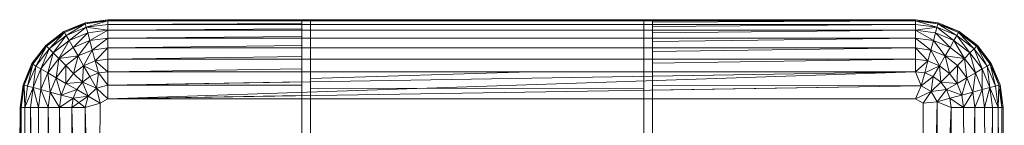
# Model space of a CAD drawing. Header units: metres. Extents: x 391.1 to 427.5, y 12.8 to 28.4.
# Tile 175 of 234: x 407.3774 to 407.542, y 27.508 to 27.5256. Entities that reach past the tile are written whole.
import ezdxf

# ---------------------------------------------------------------- set-up
doc = ezdxf.new("R2010")
doc.units = ezdxf.units.M
doc.layers.add('A-DETL-____-MBND', color=7, linetype='Continuous', lineweight=18)

# ---------------------------------------------------------------- blocks, each defined once
blk = doc.blocks.new('Family - Inodor PA-152337-03_ENLLUMENAT_P0A')
at = {"layer": 'A-DETL-____-MBND', "color": 253, "true_color": 0xaaaaaa}
for p, q in [((0.00789, 0.40094), (0.01142, 0.40241)), ((0.00789, 0.40094), (0.01142, 0.40241)), ((0.00789, 0.40094), (0.01142, 0.40241)), ((0.00789, 0.40094), (0.01142, 0.40241)), ((0.01147, 0.40221), (0.00789, 0.40094)), ((0.00789, 0.40094), (0.01147, 0.40221)), ((0.01147, 0.40221), (0.00799, 0.40077)), ((0.00799, 0.40077), (0.01147, 0.40221)), ((0.00799, 0.40077), (0.01147, 0.40221)), ((0.00829, 0.40025), (0.01147, 0.40221)), ((0.00829, 0.40025), (0.01147, 0.40221)), ((0.01163, 0.40164), (0.00829, 0.40025)), ((0.01163, 0.40164), (0.00829, 0.40025)), ((0.00829, 0.40025), (0.01163, 0.40164)), ((0.00877, 0.39941), (0.01163, 0.40164)), ((0.00877, 0.39941), (0.01163, 0.40164)), ((0.01142, 0.40241), (0.01521, 0.40291)), ((0.01142, 0.40241), (0.01521, 0.40291)), ((0.01142, 0.40241), (0.01521, 0.40291)), ((0.01142, 0.40241), (0.01521, 0.40291)), ((0.01147, 0.40221), (0.01142, 0.40241)), ((0.01147, 0.40221), (0.01142, 0.40241)), ((0.01147, 0.40221), (0.01142, 0.40241)), ((0.01147, 0.40221), (0.01521, 0.40291)), ((0.01147, 0.40221), (0.01521, 0.40291)), ((0.01521, 0.40271), (0.01147, 0.40221)), ((0.01521, 0.40271), (0.01147, 0.40221)), ((0.01147, 0.40221), (0.01521, 0.40271)), ((0.01163, 0.40164), (0.01147, 0.40221)), ((0.01163, 0.40164), (0.01147, 0.40221)), ((0.01163, 0.40164), (0.01147, 0.40221)), ((0.01163, 0.40164), (0.01521, 0.40271)), ((0.01163, 0.40164), (0.01521, 0.40271)), ((0.01521, 0.40211), (0.01163, 0.40164)), ((0.01521, 0.40211), (0.01163, 0.40164)), ((0.01163, 0.40164), (0.01521, 0.40211)), ((0.01188, 0.4007), (0.01163, 0.40164)), ((0.01521, 0.40114), (0.01163, 0.40164)), ((0.01521, 0.40114), (0.01163, 0.40164)), ((0.01188, 0.4007), (0.01163, 0.40164)), ((0.01188, 0.4007), (0.01163, 0.40164)), ((0.01521, 0.40271), (0.01521, 0.40291)), ((0.01521, 0.40291), (0.15024, 0.40291)), ((0.01521, 0.40291), (0.15024, 0.40291)), ((0.01521, 0.40291), (0.15024, 0.40291)), ((0.15024, 0.40291), (0.01521, 0.40291)), ((0.01521, 0.40291), (0.01521, 0.40271)), ((0.01521, 0.40271), (0.01521, 0.40291)), ((0.01521, 0.40271), (0.04768, 0.40275)), ((0.01521, 0.40271), (0.04768, 0.40275)), ((0.15024, 0.40271), (0.01521, 0.40271)), ((0.01521, 0.40211), (0.01521, 0.40271)), ((0.04768, 0.40271), (0.01521, 0.40271)), ((0.01521, 0.40211), (0.01521, 0.40271)), ((0.01521, 0.40271), (0.04768, 0.40271)), ((0.01521, 0.40211), (0.01521, 0.40271)), ((0.01521, 0.40211), (0.04768, 0.40225)), ((0.01521, 0.40211), (0.04768, 0.40225)), ((0.15024, 0.40211), (0.01521, 0.40211)), ((0.01521, 0.40114), (0.01521, 0.40211)), ((0.04768, 0.40211), (0.01521, 0.40211)), ((0.01521, 0.40114), (0.01521, 0.40211)), ((0.01521, 0.40211), (0.04768, 0.40211)), ((0.01521, 0.40114), (0.01521, 0.40211)), ((0.10628, 0.4029), (0.04768, 0.4029)), ((0.04768, 0.4029), (0.04768, 0.40275)), ((0.04768, 0.40271), (0.04768, 0.40275)), ((0.04768, 0.40225), (0.04768, 0.40271)), ((0.04768, 0.40211), (0.04768, 0.40225)), ((0.04768, 0.40137), (0.04768, 0.40211)), ((0.04914, 0.40281), (0.04914, 0.33079)), ((0.04914, 0.40271), (0.04914, 0.40281)), ((0.04914, 0.40281), (0.10482, 0.40281)), ((0.04914, 0.40211), (0.04914, 0.40271)), ((0.10482, 0.40271), (0.04914, 0.40271)), ((0.04914, 0.40114), (0.04914, 0.40211)), ((0.10482, 0.40211), (0.04914, 0.40211)), ((0.10482, 0.33079), (0.10482, 0.40281)), ((0.10482, 0.40281), (0.10482, 0.40271)), ((0.10482, 0.40271), (0.10482, 0.40211)), ((0.10482, 0.40211), (0.10482, 0.40114)), ((0.10628, 0.40284), (0.15024, 0.40291)), ((0.15024, 0.40291), (0.10628, 0.40284)), ((0.10628, 0.40284), (0.10628, 0.4029)), ((0.10628, 0.40284), (0.10628, 0.40271)), ((0.15024, 0.40271), (0.10628, 0.40271)), ((0.10628, 0.40271), (0.15024, 0.40271)), ((0.10628, 0.40271), (0.10628, 0.40251)), ((0.15024, 0.40271), (0.10628, 0.40251)), ((0.15024, 0.40271), (0.10628, 0.40251)), ((0.10628, 0.40251), (0.10628, 0.40211)), ((0.15024, 0.40211), (0.10628, 0.40211)), ((0.10628, 0.40211), (0.15024, 0.40211)), ((0.10628, 0.40211), (0.10628, 0.40179)), ((0.15024, 0.40211), (0.10628, 0.40179)), ((0.15024, 0.40211), (0.10628, 0.40179)), ((0.10628, 0.40179), (0.10628, 0.40114)), ((0.15024, 0.40291), (0.15024, 0.40271)), ((0.15024, 0.40291), (0.15403, 0.40241)), ((0.15024, 0.40291), (0.15403, 0.40241)), ((0.15024, 0.40291), (0.15403, 0.40241)), ((0.15024, 0.40291), (0.15024, 0.40271)), ((0.15398, 0.40221), (0.15024, 0.40291)), ((0.15024, 0.40271), (0.15024, 0.40291)), ((0.15403, 0.40241), (0.15024, 0.40291)), ((0.15398, 0.40221), (0.15024, 0.40291)), ((0.15398, 0.40221), (0.15024, 0.40271)), ((0.15024, 0.40271), (0.15024, 0.40211)), ((0.15398, 0.40221), (0.15024, 0.40271)), ((0.15398, 0.40221), (0.15024, 0.40271)), ((0.15382, 0.40164), (0.15024, 0.40271)), ((0.15024, 0.40271), (0.15024, 0.40211)), ((0.15382, 0.40164), (0.15024, 0.40271)), ((0.15024, 0.40211), (0.15024, 0.40271)), ((0.15382, 0.40164), (0.15024, 0.40211)), ((0.15024, 0.40114), (0.15024, 0.40211)), ((0.15382, 0.40164), (0.15024, 0.40211)), ((0.15382, 0.40164), (0.15024, 0.40211)), ((0.15024, 0.40114), (0.15024, 0.40211)), ((0.15024, 0.40211), (0.15024, 0.40114)), ((0.15382, 0.40164), (0.15024, 0.40114)), ((0.15024, 0.40114), (0.15382, 0.40164)), ((0.15382, 0.40164), (0.15357, 0.4007)), ((0.15357, 0.4007), (0.15382, 0.40164)), ((0.15357, 0.4007), (0.15382, 0.40164)), ((0.15398, 0.40221), (0.15382, 0.40164)), ((0.15398, 0.40221), (0.15382, 0.40164)), ((0.15382, 0.40164), (0.15398, 0.40221)), ((0.15716, 0.40025), (0.15382, 0.40164)), ((0.15716, 0.40025), (0.15382, 0.40164)), ((0.15668, 0.39941), (0.15382, 0.40164)), ((0.15716, 0.40025), (0.15382, 0.40164)), ((0.15668, 0.39941), (0.15382, 0.40164)), ((0.15403, 0.40241), (0.15398, 0.40221)), ((0.15403, 0.40241), (0.15398, 0.40221)), ((0.15398, 0.40221), (0.15403, 0.40241)), ((0.15746, 0.40077), (0.15398, 0.40221)), ((0.15756, 0.40094), (0.15398, 0.40221)), ((0.15716, 0.40025), (0.15398, 0.40221)), ((0.15756, 0.40094), (0.15398, 0.40221)), ((0.15746, 0.40077), (0.15398, 0.40221)), ((0.15746, 0.40077), (0.15398, 0.40221)), ((0.15716, 0.40025), (0.15398, 0.40221)), ((0.15403, 0.40241), (0.15756, 0.40094)), ((0.15403, 0.40241), (0.15756, 0.40094)), ((0.15403, 0.40241), (0.15756, 0.40094)), ((0.15756, 0.40094), (0.15403, 0.40241)), ((0.00485, 0.39862), (0.00789, 0.40094)), ((0.00485, 0.39862), (0.00789, 0.40094)), ((0.00485, 0.39862), (0.00789, 0.40094)), ((0.00485, 0.39862), (0.00789, 0.40094)), ((0.00799, 0.40077), (0.00485, 0.39862)), ((0.00485, 0.39862), (0.00799, 0.40077)), ((0.00799, 0.40077), (0.005, 0.39847)), ((0.005, 0.39847), (0.00799, 0.40077)), ((0.005, 0.39847), (0.00799, 0.40077)), ((0.00542, 0.39805), (0.00799, 0.40077)), ((0.00542, 0.39805), (0.00799, 0.40077)), ((0.00829, 0.40025), (0.00542, 0.39805)), ((0.00829, 0.40025), (0.00542, 0.39805)), ((0.00542, 0.39805), (0.00829, 0.40025)), ((0.00611, 0.39736), (0.00829, 0.40025)), ((0.00611, 0.39736), (0.00829, 0.40025)), ((0.00799, 0.40077), (0.00789, 0.40094)), ((0.00799, 0.40077), (0.00789, 0.40094)), ((0.00799, 0.40077), (0.00789, 0.40094)), ((0.00829, 0.40025), (0.00799, 0.40077)), ((0.00829, 0.40025), (0.00799, 0.40077)), ((0.00829, 0.40025), (0.00799, 0.40077)), ((0.00877, 0.39941), (0.00829, 0.40025)), ((0.00877, 0.39941), (0.00829, 0.40025)), ((0.00877, 0.39941), (0.00829, 0.40025)), ((0.01188, 0.4007), (0.00877, 0.39941)), ((0.01188, 0.4007), (0.00877, 0.39941)), ((0.00877, 0.39941), (0.01188, 0.4007)), ((0.00943, 0.39827), (0.01188, 0.4007)), ((0.00943, 0.39827), (0.01188, 0.4007)), ((0.01521, 0.40114), (0.01188, 0.4007)), ((0.01521, 0.40114), (0.01188, 0.4007)), ((0.01188, 0.4007), (0.01521, 0.40114)), ((0.01222, 0.39942), (0.01188, 0.4007)), ((0.01222, 0.39942), (0.01188, 0.4007)), ((0.01222, 0.39942), (0.01188, 0.4007)), ((0.01222, 0.39942), (0.01521, 0.40114)), ((0.01222, 0.39942), (0.01521, 0.40114)), ((0.01521, 0.40114), (0.04768, 0.40137)), ((0.01521, 0.40114), (0.04768, 0.40137)), ((0.15024, 0.40114), (0.01521, 0.40114)), ((0.01521, 0.39982), (0.01521, 0.40114)), ((0.04768, 0.40114), (0.01521, 0.40114)), ((0.01521, 0.39982), (0.01521, 0.40114)), ((0.01521, 0.40114), (0.04768, 0.40114)), ((0.01521, 0.39982), (0.01521, 0.40114)), ((0.01521, 0.39982), (0.04768, 0.40013)), ((0.01521, 0.39982), (0.04768, 0.40013)), ((0.04768, 0.40114), (0.04768, 0.40137)), ((0.04768, 0.40013), (0.04768, 0.40114)), ((0.04768, 0.39982), (0.04768, 0.40013)), ((0.04914, 0.39982), (0.04914, 0.40114)), ((0.10482, 0.40114), (0.04914, 0.40114)), ((0.10482, 0.40114), (0.10482, 0.39982)), ((0.15024, 0.40114), (0.10628, 0.40114)), ((0.10628, 0.40114), (0.15024, 0.40114)), ((0.10628, 0.40114), (0.10628, 0.40071)), ((0.15024, 0.40114), (0.10628, 0.40071)), ((0.15024, 0.40114), (0.10628, 0.40071)), ((0.10628, 0.40071), (0.10628, 0.39982)), ((0.15357, 0.4007), (0.15024, 0.40114)), ((0.15024, 0.40114), (0.15024, 0.39982)), ((0.15357, 0.4007), (0.15024, 0.40114)), ((0.15357, 0.4007), (0.15024, 0.40114)), ((0.15323, 0.39942), (0.15024, 0.40114)), ((0.15024, 0.40114), (0.15024, 0.39982)), ((0.15323, 0.39942), (0.15024, 0.40114)), ((0.15024, 0.39982), (0.15024, 0.40114)), ((0.15357, 0.4007), (0.15323, 0.39942)), ((0.15357, 0.4007), (0.15323, 0.39942)), ((0.15323, 0.39942), (0.15357, 0.4007)), ((0.15668, 0.39941), (0.15357, 0.4007)), ((0.15668, 0.39941), (0.15357, 0.4007)), ((0.15602, 0.39827), (0.15357, 0.4007)), ((0.15668, 0.39941), (0.15357, 0.4007)), ((0.15602, 0.39827), (0.15357, 0.4007)), ((0.15716, 0.40025), (0.15668, 0.39941)), ((0.15716, 0.40025), (0.15668, 0.39941)), ((0.15668, 0.39941), (0.15716, 0.40025)), ((0.15746, 0.40077), (0.15716, 0.40025)), ((0.15746, 0.40077), (0.15716, 0.40025)), ((0.15716, 0.40025), (0.15746, 0.40077)), ((0.16003, 0.39805), (0.15716, 0.40025)), ((0.16003, 0.39805), (0.15716, 0.40025)), ((0.15935, 0.39736), (0.15716, 0.40025)), ((0.16003, 0.39805), (0.15716, 0.40025)), ((0.15935, 0.39736), (0.15716, 0.40025)), ((0.15756, 0.40094), (0.15746, 0.40077)), ((0.15756, 0.40094), (0.15746, 0.40077)), ((0.15746, 0.40077), (0.15756, 0.40094)), ((0.16045, 0.39847), (0.15746, 0.40077)), ((0.1606, 0.39862), (0.15746, 0.40077)), ((0.16003, 0.39805), (0.15746, 0.40077)), ((0.1606, 0.39862), (0.15746, 0.40077)), ((0.16045, 0.39847), (0.15746, 0.40077)), ((0.16045, 0.39847), (0.15746, 0.40077)), ((0.16003, 0.39805), (0.15746, 0.40077)), ((0.15756, 0.40094), (0.1606, 0.39862)), ((0.15756, 0.40094), (0.1606, 0.39862)), ((0.15756, 0.40094), (0.1606, 0.39862)), ((0.1606, 0.39862), (0.15756, 0.40094)), ((0.00253, 0.39558), (0.00485, 0.39862)), ((0.00253, 0.39558), (0.00485, 0.39862)), ((0.00253, 0.39558), (0.00485, 0.39862)), ((0.00253, 0.39558), (0.00485, 0.39862)), ((0.0027, 0.39548), (0.00485, 0.39862)), ((0.0027, 0.39548), (0.00485, 0.39862)), ((0.005, 0.39847), (0.0027, 0.39548)), ((0.005, 0.39847), (0.0027, 0.39548)), ((0.0027, 0.39548), (0.005, 0.39847)), ((0.00322, 0.39518), (0.005, 0.39847)), ((0.00322, 0.39518), (0.005, 0.39847)), ((0.005, 0.39847), (0.00485, 0.39862)), ((0.005, 0.39847), (0.00485, 0.39862)), ((0.005, 0.39847), (0.00485, 0.39862)), ((0.00542, 0.39805), (0.005, 0.39847)), ((0.00542, 0.39805), (0.005, 0.39847)), ((0.00542, 0.39805), (0.005, 0.39847)), ((0.00877, 0.39941), (0.00611, 0.39736)), ((0.00877, 0.39941), (0.00611, 0.39736)), ((0.00611, 0.39736), (0.00877, 0.39941)), ((0.00704, 0.39643), (0.00877, 0.39941)), ((0.00704, 0.39643), (0.00877, 0.39941)), ((0.00943, 0.39827), (0.00877, 0.39941)), ((0.00943, 0.39827), (0.00877, 0.39941)), ((0.00943, 0.39827), (0.00877, 0.39941)), ((0.01222, 0.39942), (0.00943, 0.39827)), ((0.01222, 0.39942), (0.00943, 0.39827)), ((0.00943, 0.39827), (0.01222, 0.39942)), ((0.01025, 0.39686), (0.01222, 0.39942)), ((0.01025, 0.39686), (0.01222, 0.39942)), ((0.01521, 0.39982), (0.01222, 0.39942)), ((0.01521, 0.39982), (0.01222, 0.39942)), ((0.01222, 0.39942), (0.01521, 0.39982)), ((0.01264, 0.39785), (0.01222, 0.39942)), ((0.01264, 0.39785), (0.01222, 0.39942)), ((0.01264, 0.39785), (0.01222, 0.39942)), ((0.01264, 0.39785), (0.01521, 0.39982)), ((0.01264, 0.39785), (0.01521, 0.39982)), ((0.15024, 0.39982), (0.01521, 0.39982)), ((0.01521, 0.39819), (0.01521, 0.39982)), ((0.04768, 0.39982), (0.01521, 0.39982)), ((0.01521, 0.39819), (0.01521, 0.39982)), ((0.01521, 0.39982), (0.04768, 0.39982)), ((0.01521, 0.39819), (0.01521, 0.39982)), ((0.01521, 0.39819), (0.04768, 0.39858)), ((0.01521, 0.39819), (0.04768, 0.39858)), ((0.04768, 0.39858), (0.04768, 0.39982)), ((0.04768, 0.39819), (0.04768, 0.39858)), ((0.04914, 0.39819), (0.04914, 0.39982)), ((0.10482, 0.39982), (0.04914, 0.39982)), ((0.10482, 0.39982), (0.10482, 0.39819)), ((0.15024, 0.39982), (0.10628, 0.39982)), ((0.10628, 0.39982), (0.15024, 0.39982)), ((0.10628, 0.39982), (0.10628, 0.39929)), ((0.15024, 0.39982), (0.10628, 0.39929)), ((0.15024, 0.39982), (0.10628, 0.39929)), ((0.10628, 0.39929), (0.10628, 0.39819)), ((0.15323, 0.39942), (0.15024, 0.39982)), ((0.15024, 0.39982), (0.15024, 0.39819)), ((0.15323, 0.39942), (0.15024, 0.39982)), ((0.15323, 0.39942), (0.15024, 0.39982)), ((0.15281, 0.39785), (0.15024, 0.39982)), ((0.15024, 0.39982), (0.15024, 0.39819)), ((0.15281, 0.39785), (0.15024, 0.39982)), ((0.15024, 0.39819), (0.15024, 0.39982)), ((0.15323, 0.39942), (0.15281, 0.39785)), ((0.15323, 0.39942), (0.15281, 0.39785)), ((0.15281, 0.39785), (0.15323, 0.39942)), ((0.15602, 0.39827), (0.15323, 0.39942)), ((0.15602, 0.39827), (0.15323, 0.39942)), ((0.15602, 0.39827), (0.15323, 0.39942)), ((0.1552, 0.39686), (0.15323, 0.39942)), ((0.1552, 0.39686), (0.15323, 0.39942)), ((0.15668, 0.39941), (0.15602, 0.39827)), ((0.15668, 0.39941), (0.15602, 0.39827)), ((0.15602, 0.39827), (0.15668, 0.39941)), ((0.15935, 0.39736), (0.15668, 0.39941)), ((0.15935, 0.39736), (0.15668, 0.39941)), ((0.15841, 0.39643), (0.15668, 0.39941)), ((0.15935, 0.39736), (0.15668, 0.39941)), ((0.15841, 0.39643), (0.15668, 0.39941)), ((0.16045, 0.39847), (0.16003, 0.39805)), ((0.16045, 0.39847), (0.16003, 0.39805)), ((0.16003, 0.39805), (0.16045, 0.39847)), ((0.1606, 0.39862), (0.16045, 0.39847)), ((0.1606, 0.39862), (0.16045, 0.39847)), ((0.16045, 0.39847), (0.1606, 0.39862)), ((0.16275, 0.39548), (0.16045, 0.39847)), ((0.16275, 0.39548), (0.16045, 0.39847)), ((0.16223, 0.39518), (0.16045, 0.39847)), ((0.16275, 0.39548), (0.16045, 0.39847)), ((0.16223, 0.39518), (0.16045, 0.39847)), ((0.1606, 0.39862), (0.16292, 0.39558)), ((0.1606, 0.39862), (0.16292, 0.39558)), ((0.1606, 0.39862), (0.16292, 0.39558)), ((0.16275, 0.39548), (0.1606, 0.39862)), ((0.16292, 0.39558), (0.1606, 0.39862)), ((0.16275, 0.39548), (0.1606, 0.39862)), ((0.00542, 0.39805), (0.00322, 0.39518)), ((0.00542, 0.39805), (0.00322, 0.39518)), ((0.00322, 0.39518), (0.00542, 0.39805)), ((0.00406, 0.3947), (0.00542, 0.39805)), ((0.00406, 0.3947), (0.00542, 0.39805)), ((0.00611, 0.39736), (0.00406, 0.3947)), ((0.00611, 0.39736), (0.00406, 0.3947)), ((0.00406, 0.3947), (0.00611, 0.39736)), ((0.0052, 0.39404), (0.00611, 0.39736)), ((0.0052, 0.39404), (0.00611, 0.39736)), ((0.00611, 0.39736), (0.00542, 0.39805)), ((0.00611, 0.39736), (0.00542, 0.39805)), ((0.00611, 0.39736), (0.00542, 0.39805)), ((0.00704, 0.39643), (0.00611, 0.39736)), ((0.00704, 0.39643), (0.00611, 0.39736)), ((0.00704, 0.39643), (0.00611, 0.39736)), ((0.00943, 0.39827), (0.00704, 0.39643)), ((0.00943, 0.39827), (0.00704, 0.39643)), ((0.00704, 0.39643), (0.00943, 0.39827)), ((0.01025, 0.39686), (0.00704, 0.39643)), ((0.00704, 0.39643), (0.01025, 0.39686)), ((0.01025, 0.39686), (0.00819, 0.39528)), ((0.00819, 0.39528), (0.01025, 0.39686)), ((0.00819, 0.39528), (0.01025, 0.39686)), ((0.01025, 0.39686), (0.00943, 0.39827)), ((0.01025, 0.39686), (0.00943, 0.39827)), ((0.01025, 0.39686), (0.00943, 0.39827)), ((0.00952, 0.39395), (0.01025, 0.39686)), ((0.00952, 0.39395), (0.01025, 0.39686)), ((0.01264, 0.39785), (0.01025, 0.39686)), ((0.01264, 0.39785), (0.01025, 0.39686)), ((0.01025, 0.39686), (0.01264, 0.39785)), ((0.01119, 0.39523), (0.01025, 0.39686)), ((0.01119, 0.39523), (0.01025, 0.39686)), ((0.01119, 0.39523), (0.01025, 0.39686)), ((0.01119, 0.39523), (0.01264, 0.39785)), ((0.01119, 0.39523), (0.01264, 0.39785)), ((0.01521, 0.39819), (0.01264, 0.39785)), ((0.01521, 0.39819), (0.01264, 0.39785)), ((0.01264, 0.39785), (0.01521, 0.39819)), ((0.01313, 0.39603), (0.01264, 0.39785)), ((0.01313, 0.39603), (0.01264, 0.39785)), ((0.01313, 0.39603), (0.01264, 0.39785)), ((0.01313, 0.39603), (0.01521, 0.39819)), ((0.01313, 0.39603), (0.01521, 0.39819)), ((0.15024, 0.39819), (0.01521, 0.39819)), ((0.01521, 0.39631), (0.01521, 0.39819)), ((0.04768, 0.39819), (0.01521, 0.39819)), ((0.01521, 0.39631), (0.01521, 0.39819)), ((0.01521, 0.39819), (0.04768, 0.39819)), ((0.01521, 0.39631), (0.01521, 0.39819)), ((0.01521, 0.39631), (0.04768, 0.39676)), ((0.01521, 0.39631), (0.04768, 0.39676)), ((0.04768, 0.39676), (0.04768, 0.39819)), ((0.04768, 0.39631), (0.04768, 0.39676)), ((0.04914, 0.39631), (0.04914, 0.39819)), ((0.10482, 0.39819), (0.04914, 0.39819)), ((0.10482, 0.39819), (0.10482, 0.39631)), ((0.15024, 0.39819), (0.10628, 0.39819)), ((0.10628, 0.39819), (0.15024, 0.39819)), ((0.10628, 0.39819), (0.10628, 0.39758)), ((0.15024, 0.39819), (0.10628, 0.39758)), ((0.15024, 0.39819), (0.10628, 0.39758)), ((0.10628, 0.39758), (0.10628, 0.39631)), ((0.15281, 0.39785), (0.15024, 0.39819)), ((0.15024, 0.39819), (0.15024, 0.39631)), ((0.15281, 0.39785), (0.15024, 0.39819)), ((0.15281, 0.39785), (0.15024, 0.39819)), ((0.15232, 0.39603), (0.15024, 0.39819)), ((0.15024, 0.39819), (0.15024, 0.39631)), ((0.15232, 0.39603), (0.15024, 0.39819)), ((0.15024, 0.39631), (0.15024, 0.39819)), ((0.15281, 0.39785), (0.15232, 0.39603)), ((0.15281, 0.39785), (0.15232, 0.39603)), ((0.15232, 0.39603), (0.15281, 0.39785)), ((0.1552, 0.39686), (0.15281, 0.39785)), ((0.1552, 0.39686), (0.15281, 0.39785)), ((0.1552, 0.39686), (0.15281, 0.39785)), ((0.15426, 0.39523), (0.15281, 0.39785)), ((0.15426, 0.39523), (0.15281, 0.39785)), ((0.1552, 0.39686), (0.15426, 0.39523)), ((0.1552, 0.39686), (0.15426, 0.39523)), ((0.15426, 0.39523), (0.1552, 0.39686)), ((0.15602, 0.39827), (0.1552, 0.39686)), ((0.15602, 0.39827), (0.1552, 0.39686)), ((0.1552, 0.39686), (0.15602, 0.39827)), ((0.15726, 0.39528), (0.1552, 0.39686)), ((0.15841, 0.39643), (0.1552, 0.39686)), ((0.15841, 0.39643), (0.1552, 0.39686)), ((0.15726, 0.39528), (0.1552, 0.39686)), ((0.15726, 0.39528), (0.1552, 0.39686)), ((0.15593, 0.39395), (0.1552, 0.39686)), ((0.15593, 0.39395), (0.1552, 0.39686)), ((0.15841, 0.39643), (0.15602, 0.39827)), ((0.15841, 0.39643), (0.15602, 0.39827)), ((0.15841, 0.39643), (0.15602, 0.39827)), ((0.15935, 0.39736), (0.15841, 0.39643)), ((0.15935, 0.39736), (0.15841, 0.39643)), ((0.15841, 0.39643), (0.15935, 0.39736)), ((0.16003, 0.39805), (0.15935, 0.39736)), ((0.16003, 0.39805), (0.15935, 0.39736)), ((0.15935, 0.39736), (0.16003, 0.39805)), ((0.16139, 0.3947), (0.15935, 0.39736)), ((0.16139, 0.3947), (0.15935, 0.39736)), ((0.16025, 0.39404), (0.15935, 0.39736)), ((0.16139, 0.3947), (0.15935, 0.39736)), ((0.16025, 0.39404), (0.15935, 0.39736)), ((0.16223, 0.39518), (0.16003, 0.39805)), ((0.16223, 0.39518), (0.16003, 0.39805)), ((0.16139, 0.3947), (0.16003, 0.39805)), ((0.16223, 0.39518), (0.16003, 0.39805)), ((0.16139, 0.3947), (0.16003, 0.39805)), ((0.00106, 0.39205), (0.00253, 0.39558)), ((0.00106, 0.39205), (0.00253, 0.39558)), ((0.00106, 0.39205), (0.00253, 0.39558)), ((0.00106, 0.39205), (0.00253, 0.39558)), ((0.00126, 0.392), (0.00253, 0.39558)), ((0.00126, 0.392), (0.00253, 0.39558)), ((0.0027, 0.39548), (0.00126, 0.392)), ((0.0027, 0.39548), (0.00126, 0.392)), ((0.00126, 0.392), (0.0027, 0.39548)), ((0.00183, 0.39184), (0.0027, 0.39548)), ((0.00183, 0.39184), (0.0027, 0.39548)), ((0.00322, 0.39518), (0.00183, 0.39184)), ((0.00322, 0.39518), (0.00183, 0.39184)), ((0.00183, 0.39184), (0.00322, 0.39518)), ((0.0027, 0.39548), (0.00253, 0.39558)), ((0.0027, 0.39548), (0.00253, 0.39558)), ((0.0027, 0.39548), (0.00253, 0.39558)), ((0.00322, 0.39518), (0.0027, 0.39548)), ((0.00322, 0.39518), (0.0027, 0.39548)), ((0.00322, 0.39518), (0.0027, 0.39548)), ((0.00277, 0.39159), (0.00322, 0.39518)), ((0.00277, 0.39159), (0.00322, 0.39518)), ((0.00406, 0.3947), (0.00322, 0.39518)), ((0.00406, 0.3947), (0.00322, 0.39518)), ((0.00406, 0.3947), (0.00322, 0.39518)), ((0.00704, 0.39643), (0.0052, 0.39404)), ((0.00704, 0.39643), (0.0052, 0.39404)), ((0.0052, 0.39404), (0.00704, 0.39643)), ((0.00661, 0.39322), (0.00704, 0.39643)), ((0.00661, 0.39322), (0.00704, 0.39643)), ((0.00819, 0.39528), (0.00661, 0.39322)), ((0.00819, 0.39528), (0.00661, 0.39322)), ((0.00661, 0.39322), (0.00819, 0.39528)), ((0.00819, 0.39528), (0.00704, 0.39643)), ((0.00819, 0.39528), (0.00704, 0.39643)), ((0.00819, 0.39528), (0.00704, 0.39643)), ((0.00952, 0.39395), (0.00819, 0.39528)), ((0.00952, 0.39395), (0.00819, 0.39528)), ((0.00952, 0.39395), (0.00819, 0.39528)), ((0.00824, 0.39228), (0.00819, 0.39528)), ((0.00824, 0.39228), (0.00819, 0.39528)), ((0.01119, 0.39523), (0.00952, 0.39395)), ((0.01119, 0.39523), (0.00952, 0.39395)), ((0.00952, 0.39395), (0.01119, 0.39523)), ((0.01099, 0.39248), (0.01119, 0.39523)), ((0.01099, 0.39248), (0.01119, 0.39523)), ((0.01313, 0.39603), (0.01119, 0.39523)), ((0.01313, 0.39603), (0.01119, 0.39523)), ((0.01119, 0.39523), (0.01313, 0.39603)), ((0.01223, 0.39343), (0.01119, 0.39523)), ((0.01367, 0.39402), (0.01119, 0.39523)), ((0.01367, 0.39402), (0.01119, 0.39523)), ((0.01223, 0.39343), (0.01119, 0.39523)), ((0.01223, 0.39343), (0.01119, 0.39523)), ((0.01521, 0.39631), (0.01313, 0.39603)), ((0.01521, 0.39631), (0.01313, 0.39603)), ((0.01313, 0.39603), (0.01521, 0.39631)), ((0.01313, 0.39603), (0.01367, 0.39402)), ((0.01521, 0.39423), (0.01313, 0.39603)), ((0.01367, 0.39402), (0.01313, 0.39603)), ((0.01521, 0.39423), (0.01313, 0.39603)), ((0.01367, 0.39402), (0.01313, 0.39603)), ((0.15024, 0.39631), (0.01521, 0.39631)), ((0.01521, 0.39423), (0.01521, 0.39631)), ((0.04768, 0.39631), (0.01521, 0.39631)), ((0.01521, 0.39423), (0.01521, 0.39631)), ((0.01521, 0.39631), (0.04768, 0.39631)), ((0.01521, 0.39423), (0.01521, 0.39631)), ((0.04768, 0.39473), (0.04768, 0.39631)), ((0.04914, 0.39423), (0.04914, 0.39631)), ((0.10482, 0.39631), (0.04914, 0.39631)), ((0.10482, 0.39631), (0.10482, 0.39424)), ((0.15024, 0.39631), (0.10628, 0.39631)), ((0.10628, 0.39631), (0.15024, 0.39631)), ((0.10628, 0.39631), (0.10628, 0.39563)), ((0.15024, 0.39631), (0.10628, 0.39563)), ((0.15024, 0.39631), (0.10628, 0.39563)), ((0.10628, 0.39563), (0.10628, 0.39423)), ((0.15232, 0.39603), (0.15024, 0.39631)), ((0.15024, 0.39423), (0.15024, 0.39631)), ((0.15232, 0.39603), (0.15024, 0.39631)), ((0.15232, 0.39603), (0.15024, 0.39631)), ((0.15024, 0.39423), (0.15024, 0.39631)), ((0.15024, 0.39631), (0.15024, 0.39423)), ((0.15232, 0.39603), (0.15024, 0.39423)), ((0.15024, 0.39423), (0.15232, 0.39603)), ((0.15178, 0.39402), (0.15232, 0.39603)), ((0.15178, 0.39402), (0.15232, 0.39603)), ((0.15178, 0.39402), (0.15232, 0.39603)), ((0.15426, 0.39523), (0.15178, 0.39402)), ((0.15178, 0.39402), (0.15426, 0.39523)), ((0.15426, 0.39523), (0.15232, 0.39603)), ((0.15426, 0.39523), (0.15232, 0.39603)), ((0.15426, 0.39523), (0.15232, 0.39603)), ((0.15426, 0.39523), (0.15322, 0.39343)), ((0.15322, 0.39343), (0.15426, 0.39523)), ((0.15322, 0.39343), (0.15426, 0.39523)), ((0.15593, 0.39395), (0.15426, 0.39523)), ((0.15593, 0.39395), (0.15426, 0.39523)), ((0.15593, 0.39395), (0.15426, 0.39523)), ((0.15446, 0.39248), (0.15426, 0.39523)), ((0.15446, 0.39248), (0.15426, 0.39523)), ((0.15726, 0.39528), (0.15593, 0.39395)), ((0.15726, 0.39528), (0.15593, 0.39395)), ((0.15593, 0.39395), (0.15726, 0.39528)), ((0.15721, 0.39228), (0.15726, 0.39528)), ((0.15721, 0.39228), (0.15726, 0.39528)), ((0.15841, 0.39643), (0.15726, 0.39528)), ((0.15841, 0.39643), (0.15726, 0.39528)), ((0.15726, 0.39528), (0.15841, 0.39643)), ((0.15884, 0.39322), (0.15726, 0.39528)), ((0.15884, 0.39322), (0.15726, 0.39528)), ((0.15884, 0.39322), (0.15726, 0.39528)), ((0.16025, 0.39404), (0.15841, 0.39643)), ((0.16025, 0.39404), (0.15841, 0.39643)), ((0.15884, 0.39322), (0.15841, 0.39643)), ((0.16025, 0.39404), (0.15841, 0.39643)), ((0.15884, 0.39322), (0.15841, 0.39643)), ((0.16223, 0.39518), (0.16139, 0.3947)), ((0.16223, 0.39518), (0.16139, 0.3947)), ((0.16139, 0.3947), (0.16223, 0.39518)), ((0.16275, 0.39548), (0.16223, 0.39518)), ((0.16275, 0.39548), (0.16223, 0.39518)), ((0.16223, 0.39518), (0.16275, 0.39548)), ((0.16362, 0.39184), (0.16223, 0.39518)), ((0.16362, 0.39184), (0.16223, 0.39518)), ((0.16268, 0.39159), (0.16223, 0.39518)), ((0.16362, 0.39184), (0.16223, 0.39518)), ((0.16268, 0.39159), (0.16223, 0.39518)), ((0.16292, 0.39558), (0.16275, 0.39548)), ((0.16292, 0.39558), (0.16275, 0.39548)), ((0.16275, 0.39548), (0.16292, 0.39558)), ((0.16419, 0.392), (0.16275, 0.39548)), ((0.16419, 0.392), (0.16275, 0.39548)), ((0.16362, 0.39184), (0.16275, 0.39548)), ((0.16419, 0.392), (0.16275, 0.39548)), ((0.16362, 0.39184), (0.16275, 0.39548)), ((0.16292, 0.39558), (0.16439, 0.39205)), ((0.16292, 0.39558), (0.16439, 0.39205)), ((0.16292, 0.39558), (0.16439, 0.39205)), ((0.16419, 0.392), (0.16292, 0.39558)), ((0.16439, 0.39205), (0.16292, 0.39558)), ((0.16419, 0.392), (0.16292, 0.39558)), ((0.00406, 0.3947), (0.00277, 0.39159)), ((0.00406, 0.3947), (0.00277, 0.39159)), ((0.00277, 0.39159), (0.00406, 0.3947)), ((0.00405, 0.39125), (0.00406, 0.3947)), ((0.00405, 0.39125), (0.00406, 0.3947)), ((0.0052, 0.39404), (0.00405, 0.39125)), ((0.0052, 0.39404), (0.00405, 0.39125)), ((0.00405, 0.39125), (0.0052, 0.39404)), ((0.0052, 0.39404), (0.00406, 0.3947)), ((0.0052, 0.39404), (0.00406, 0.3947)), ((0.0052, 0.39404), (0.00406, 0.3947)), ((0.00661, 0.39322), (0.0052, 0.39404)), ((0.00661, 0.39322), (0.0052, 0.39404)), ((0.00661, 0.39322), (0.0052, 0.39404)), ((0.00562, 0.39083), (0.0052, 0.39404)), ((0.00562, 0.39083), (0.0052, 0.39404)), ((0.00952, 0.39395), (0.00824, 0.39228)), ((0.00952, 0.39395), (0.00824, 0.39228)), ((0.00824, 0.39228), (0.00952, 0.39395)), ((0.01099, 0.39248), (0.00952, 0.39395)), ((0.01099, 0.39248), (0.00952, 0.39395)), ((0.01099, 0.39248), (0.00952, 0.39395)), ((0.01223, 0.39343), (0.01099, 0.39248)), ((0.01223, 0.39343), (0.01099, 0.39248)), ((0.01099, 0.39248), (0.01223, 0.39343)), ((0.01367, 0.39402), (0.01223, 0.39343)), ((0.01367, 0.39402), (0.01223, 0.39343)), ((0.01223, 0.39343), (0.01367, 0.39402)), ((0.01334, 0.39151), (0.01223, 0.39343)), ((0.01334, 0.39151), (0.01223, 0.39343)), ((0.01334, 0.39151), (0.01223, 0.39343)), ((0.01367, 0.39402), (0.01334, 0.39151)), ((0.01334, 0.39151), (0.01367, 0.39402)), ((0.01334, 0.39151), (0.01367, 0.39402)), ((0.01521, 0.39423), (0.01367, 0.39402)), ((0.01521, 0.39423), (0.01367, 0.39402)), ((0.01367, 0.39402), (0.01521, 0.39423)), ((0.01521, 0.39201), (0.01367, 0.39402)), ((0.01521, 0.39201), (0.01367, 0.39402)), ((0.01521, 0.39201), (0.01367, 0.39402)), ((0.01521, 0.39423), (0.04768, 0.39473)), ((0.01521, 0.39423), (0.04768, 0.39473)), ((0.15024, 0.39423), (0.01521, 0.39423)), ((0.01521, 0.39201), (0.01521, 0.39423)), ((0.15024, 0.39423), (0.01521, 0.39201)), ((0.15024, 0.39423), (0.01521, 0.38973)), ((0.04768, 0.39423), (0.01521, 0.39423)), ((0.01521, 0.39201), (0.01521, 0.39423)), ((0.01521, 0.39423), (0.04768, 0.39423)), ((0.01521, 0.39201), (0.01521, 0.39423)), ((0.04768, 0.39423), (0.04768, 0.39473)), ((0.04768, 0.39254), (0.04768, 0.39423)), ((0.04914, 0.39307), (0.04914, 0.39423)), ((0.08581, 0.39423), (0.04914, 0.39307)), ((0.08581, 0.39423), (0.04914, 0.39423)), ((0.10482, 0.39424), (0.08581, 0.39423)), ((0.10482, 0.39424), (0.10482, 0.39149)), ((0.15024, 0.39423), (0.10628, 0.39423)), ((0.10628, 0.39423), (0.15024, 0.39423)), ((0.10628, 0.39423), (0.10628, 0.3935)), ((0.15024, 0.39423), (0.10628, 0.3935)), ((0.15024, 0.39423), (0.10628, 0.3935)), ((0.10628, 0.3935), (0.10628, 0.39192)), ((0.15178, 0.39402), (0.15024, 0.39423)), ((0.15121, 0.39188), (0.15024, 0.39423)), ((0.15178, 0.39402), (0.15024, 0.39423)), ((0.15178, 0.39402), (0.15024, 0.39423)), ((0.15121, 0.39188), (0.15024, 0.39423)), ((0.15024, 0.39423), (0.15121, 0.39188)), ((0.15178, 0.39402), (0.15121, 0.39188)), ((0.15178, 0.39402), (0.15121, 0.39188)), ((0.15121, 0.39188), (0.15178, 0.39402)), ((0.15322, 0.39343), (0.15121, 0.39188)), ((0.15322, 0.39343), (0.15121, 0.39188)), ((0.15121, 0.39188), (0.15322, 0.39343)), ((0.15322, 0.39343), (0.15178, 0.39402)), ((0.15322, 0.39343), (0.15178, 0.39402)), ((0.15322, 0.39343), (0.15178, 0.39402)), ((0.15289, 0.39091), (0.15322, 0.39343)), ((0.15289, 0.39091), (0.15322, 0.39343)), ((0.15289, 0.39091), (0.15322, 0.39343)), ((0.15446, 0.39248), (0.15322, 0.39343)), ((0.15446, 0.39248), (0.15322, 0.39343)), ((0.15446, 0.39248), (0.15322, 0.39343)), ((0.15593, 0.39395), (0.15446, 0.39248)), ((0.15593, 0.39395), (0.15446, 0.39248)), ((0.15446, 0.39248), (0.15593, 0.39395)), ((0.15721, 0.39228), (0.15593, 0.39395)), ((0.15721, 0.39228), (0.15593, 0.39395)), ((0.15721, 0.39228), (0.15593, 0.39395)), ((0.16025, 0.39404), (0.15884, 0.39322)), ((0.16025, 0.39404), (0.15884, 0.39322)), ((0.15884, 0.39322), (0.16025, 0.39404)), ((0.15983, 0.39083), (0.16025, 0.39404)), ((0.15983, 0.39083), (0.16025, 0.39404)), ((0.16139, 0.3947), (0.16025, 0.39404)), ((0.16139, 0.3947), (0.16025, 0.39404)), ((0.16025, 0.39404), (0.16139, 0.3947)), ((0.1614, 0.39125), (0.16025, 0.39404)), ((0.1614, 0.39125), (0.16025, 0.39404)), ((0.1614, 0.39125), (0.16025, 0.39404)), ((0.16268, 0.39159), (0.16139, 0.3947)), ((0.16268, 0.39159), (0.16139, 0.3947)), ((0.1614, 0.39125), (0.16139, 0.3947)), ((0.16268, 0.39159), (0.16139, 0.3947)), ((0.1614, 0.39125), (0.16139, 0.3947)), ((0.00056, 0.38826), (0.00106, 0.39205)), ((0.00056, 0.38826), (0.00106, 0.39205)), ((0.00056, 0.38826), (0.00106, 0.39205)), ((0.00056, 0.38826), (0.00106, 0.39205)), ((0.00076, 0.38826), (0.00106, 0.39205)), ((0.00076, 0.38826), (0.00106, 0.39205)), ((0.00126, 0.392), (0.00076, 0.38826)), ((0.00126, 0.392), (0.00076, 0.38826)), ((0.00076, 0.38826), (0.00126, 0.392)), ((0.00126, 0.392), (0.00106, 0.39205)), ((0.00126, 0.392), (0.00106, 0.39205)), ((0.00126, 0.392), (0.00106, 0.39205)), ((0.00183, 0.39184), (0.00126, 0.392)), ((0.00183, 0.39184), (0.00126, 0.392)), ((0.00183, 0.39184), (0.00126, 0.392)), ((0.00136, 0.38826), (0.00126, 0.392)), ((0.00136, 0.38826), (0.00126, 0.392)), ((0.00183, 0.39184), (0.00136, 0.38826)), ((0.00183, 0.39184), (0.00136, 0.38826)), ((0.00136, 0.38826), (0.00183, 0.39184)), ((0.00277, 0.39159), (0.00183, 0.39184)), ((0.00277, 0.39159), (0.00183, 0.39184)), ((0.00277, 0.39159), (0.00183, 0.39184)), ((0.00661, 0.39322), (0.00562, 0.39083)), ((0.00661, 0.39322), (0.00562, 0.39083)), ((0.00562, 0.39083), (0.00661, 0.39322)), ((0.00824, 0.39228), (0.00661, 0.39322)), ((0.00824, 0.39228), (0.00661, 0.39322)), ((0.00824, 0.39228), (0.00661, 0.39322)), ((0.00744, 0.39034), (0.00661, 0.39322)), ((0.00744, 0.39034), (0.00661, 0.39322)), ((0.00824, 0.39228), (0.00744, 0.39034)), ((0.00824, 0.39228), (0.00744, 0.39034)), ((0.00744, 0.39034), (0.00824, 0.39228)), ((0.01099, 0.39248), (0.00824, 0.39228)), ((0.00824, 0.39228), (0.01099, 0.39248)), ((0.01004, 0.39124), (0.00824, 0.39228)), ((0.01004, 0.39124), (0.00824, 0.39228)), ((0.01004, 0.39124), (0.00824, 0.39228)), ((0.01099, 0.39248), (0.01004, 0.39124)), ((0.01004, 0.39124), (0.01099, 0.39248)), ((0.01004, 0.39124), (0.01099, 0.39248)), ((0.01334, 0.39151), (0.01099, 0.39248)), ((0.01196, 0.39013), (0.01099, 0.39248)), ((0.01334, 0.39151), (0.01099, 0.39248)), ((0.01196, 0.39013), (0.01099, 0.39248)), ((0.01334, 0.39151), (0.01099, 0.39248)), ((0.01196, 0.39013), (0.01099, 0.39248)), ((0.01521, 0.39201), (0.01334, 0.39151)), ((0.01521, 0.39201), (0.01334, 0.39151)), ((0.01334, 0.39151), (0.01521, 0.39201)), ((0.01521, 0.39201), (0.04768, 0.39254)), ((0.01521, 0.39201), (0.04768, 0.39254)), ((0.01521, 0.38973), (0.01521, 0.39201)), ((0.04768, 0.39198), (0.01521, 0.39201)), ((0.01521, 0.38973), (0.01521, 0.39201)), ((0.01521, 0.39201), (0.04768, 0.39198)), ((0.01521, 0.38973), (0.01521, 0.39201)), ((0.15121, 0.39188), (0.01521, 0.38973)), ((0.04768, 0.39198), (0.04768, 0.39254)), ((0.04768, 0.39024), (0.04768, 0.39198)), ((0.04914, 0.39144), (0.04914, 0.39307)), ((0.15121, 0.39188), (0.10628, 0.39192)), ((0.10628, 0.39192), (0.15121, 0.39188)), ((0.10628, 0.39192), (0.10628, 0.39117)), ((0.15121, 0.39188), (0.10628, 0.39117)), ((0.15121, 0.39188), (0.10628, 0.39117)), ((0.15024, 0.38973), (0.15121, 0.39188)), ((0.15121, 0.39188), (0.15024, 0.38973)), ((0.15024, 0.38973), (0.15121, 0.39188)), ((0.15289, 0.39091), (0.15121, 0.39188)), ((0.15289, 0.39091), (0.15121, 0.39188)), ((0.15446, 0.39248), (0.15289, 0.39091)), ((0.15446, 0.39248), (0.15289, 0.39091)), ((0.15289, 0.39091), (0.15446, 0.39248)), ((0.15541, 0.39124), (0.15446, 0.39248)), ((0.15721, 0.39228), (0.15446, 0.39248)), ((0.15721, 0.39228), (0.15446, 0.39248)), ((0.15541, 0.39124), (0.15446, 0.39248)), ((0.15541, 0.39124), (0.15446, 0.39248)), ((0.15721, 0.39228), (0.15541, 0.39124)), ((0.15721, 0.39228), (0.15541, 0.39124)), ((0.15541, 0.39124), (0.15721, 0.39228)), ((0.15884, 0.39322), (0.15721, 0.39228)), ((0.15884, 0.39322), (0.15721, 0.39228)), ((0.15721, 0.39228), (0.15884, 0.39322)), ((0.15801, 0.39034), (0.15721, 0.39228)), ((0.15801, 0.39034), (0.15721, 0.39228)), ((0.15801, 0.39034), (0.15721, 0.39228)), ((0.15801, 0.39034), (0.15884, 0.39322)), ((0.15801, 0.39034), (0.15884, 0.39322)), ((0.15983, 0.39083), (0.15884, 0.39322)), ((0.15983, 0.39083), (0.15884, 0.39322)), ((0.15983, 0.39083), (0.15884, 0.39322)), ((0.16362, 0.39184), (0.16268, 0.39159)), ((0.16362, 0.39184), (0.16268, 0.39159)), ((0.16268, 0.39159), (0.16362, 0.39184)), ((0.16419, 0.392), (0.16362, 0.39184)), ((0.16419, 0.392), (0.16362, 0.39184)), ((0.16362, 0.39184), (0.16419, 0.392)), ((0.16409, 0.38826), (0.16362, 0.39184)), ((0.16409, 0.38826), (0.16362, 0.39184)), ((0.16409, 0.38826), (0.16362, 0.39184)), ((0.16409, 0.38826), (0.16419, 0.392)), ((0.16409, 0.38826), (0.16419, 0.392)), ((0.16439, 0.39205), (0.16419, 0.392)), ((0.16439, 0.39205), (0.16419, 0.392)), ((0.16419, 0.392), (0.16439, 0.39205)), ((0.16469, 0.38826), (0.16419, 0.392)), ((0.16469, 0.38826), (0.16419, 0.392)), ((0.16469, 0.38826), (0.16419, 0.392)), ((0.16439, 0.39205), (0.16489, 0.38826)), ((0.16439, 0.39205), (0.16489, 0.38826)), ((0.16439, 0.39205), (0.16489, 0.38826)), ((0.16469, 0.38826), (0.16439, 0.39205)), ((0.16489, 0.38826), (0.16439, 0.39205)), ((0.16469, 0.38826), (0.16439, 0.39205)), ((0.00277, 0.39159), (0.00136, 0.38826)), ((0.00136, 0.38826), (0.00277, 0.39159)), ((0.00277, 0.39159), (0.00233, 0.38826)), ((0.00233, 0.38826), (0.00277, 0.39159)), ((0.00233, 0.38826), (0.00277, 0.39159)), ((0.00405, 0.39125), (0.00277, 0.39159)), ((0.00405, 0.39125), (0.00277, 0.39159)), ((0.00405, 0.39125), (0.00277, 0.39159)), ((0.00365, 0.38826), (0.00277, 0.39159)), ((0.00365, 0.38826), (0.00277, 0.39159)), ((0.00405, 0.39125), (0.00365, 0.38826)), ((0.00405, 0.39125), (0.00365, 0.38826)), ((0.00365, 0.38826), (0.00405, 0.39125)), ((0.00562, 0.39083), (0.00405, 0.39125)), ((0.00562, 0.39083), (0.00405, 0.39125)), ((0.00562, 0.39083), (0.00405, 0.39125)), ((0.00528, 0.38826), (0.00405, 0.39125)), ((0.00528, 0.38826), (0.00405, 0.39125)), ((0.00562, 0.39083), (0.00528, 0.38826)), ((0.00562, 0.39083), (0.00528, 0.38826)), ((0.00528, 0.38826), (0.00562, 0.39083)), ((0.00744, 0.39034), (0.00562, 0.39083)), ((0.00744, 0.39034), (0.00562, 0.39083)), ((0.00744, 0.39034), (0.00562, 0.39083)), ((0.00716, 0.38826), (0.00562, 0.39083)), ((0.00716, 0.38826), (0.00562, 0.39083)), ((0.00744, 0.39034), (0.00716, 0.38826)), ((0.00744, 0.39034), (0.00716, 0.38826)), ((0.00716, 0.38826), (0.00744, 0.39034)), ((0.01004, 0.39124), (0.00744, 0.39034)), ((0.00744, 0.39034), (0.01004, 0.39124)), ((0.00945, 0.3898), (0.00744, 0.39034)), ((0.00945, 0.3898), (0.00744, 0.39034)), ((0.00945, 0.3898), (0.00744, 0.39034)), ((0.01196, 0.39013), (0.00924, 0.38826)), ((0.01004, 0.39124), (0.00945, 0.3898)), ((0.00945, 0.3898), (0.01004, 0.39124)), ((0.00945, 0.3898), (0.01004, 0.39124)), ((0.01196, 0.39013), (0.00945, 0.3898)), ((0.01196, 0.39013), (0.00945, 0.3898)), ((0.01196, 0.39013), (0.00945, 0.3898)), ((0.01196, 0.39013), (0.01004, 0.39124)), ((0.01196, 0.39013), (0.01004, 0.39124)), ((0.01196, 0.39013), (0.01004, 0.39124)), ((0.01196, 0.39013), (0.01146, 0.38826)), ((0.01334, 0.39151), (0.01196, 0.39013)), ((0.01334, 0.39151), (0.01196, 0.39013)), ((0.01196, 0.39013), (0.01334, 0.39151)), ((0.01394, 0.38899), (0.01196, 0.39013)), ((0.01394, 0.38899), (0.01196, 0.39013)), ((0.01521, 0.38973), (0.01334, 0.39151)), ((0.01334, 0.39151), (0.01394, 0.38899)), ((0.01521, 0.38973), (0.01334, 0.39151)), ((0.01394, 0.38899), (0.01334, 0.39151)), ((0.01521, 0.38973), (0.01334, 0.39151)), ((0.01394, 0.38899), (0.01334, 0.39151)), ((0.01521, 0.38973), (0.04768, 0.39024)), ((0.01521, 0.38973), (0.04768, 0.39024)), ((0.04768, 0.38973), (0.04768, 0.39024)), ((0.10482, 0.39149), (0.04914, 0.39144)), ((0.04914, 0.33079), (0.04914, 0.39144)), ((0.10482, 0.39149), (0.10482, 0.33079)), ((0.10628, 0.39117), (0.10628, 0.38973)), ((0.15289, 0.39091), (0.15024, 0.38973)), ((0.15024, 0.38973), (0.15289, 0.39091)), ((0.15289, 0.39091), (0.15151, 0.38899)), ((0.15151, 0.38899), (0.15289, 0.39091)), ((0.15151, 0.38899), (0.15289, 0.39091)), ((0.15541, 0.39124), (0.15289, 0.39091)), ((0.15541, 0.39124), (0.15289, 0.39091)), ((0.15289, 0.39091), (0.15541, 0.39124)), ((0.15386, 0.38923), (0.15289, 0.39091)), ((0.15386, 0.38923), (0.15289, 0.39091)), ((0.15386, 0.38923), (0.15289, 0.39091)), ((0.15541, 0.39124), (0.15386, 0.38923)), ((0.15386, 0.38923), (0.15541, 0.39124)), ((0.15386, 0.38923), (0.15541, 0.39124)), ((0.156, 0.3898), (0.15541, 0.39124)), ((0.15801, 0.39034), (0.15541, 0.39124)), ((0.15801, 0.39034), (0.15541, 0.39124)), ((0.156, 0.3898), (0.15541, 0.39124)), ((0.156, 0.3898), (0.15541, 0.39124)), ((0.15801, 0.39034), (0.156, 0.3898)), ((0.15801, 0.39034), (0.156, 0.3898)), ((0.156, 0.3898), (0.15801, 0.39034)), ((0.15983, 0.39083), (0.15801, 0.39034)), ((0.15983, 0.39083), (0.15801, 0.39034)), ((0.15801, 0.39034), (0.15983, 0.39083)), ((0.15829, 0.38826), (0.15801, 0.39034)), ((0.15829, 0.38826), (0.15801, 0.39034)), ((0.15829, 0.38826), (0.15801, 0.39034)), ((0.15829, 0.38826), (0.15983, 0.39083)), ((0.15829, 0.38826), (0.15983, 0.39083)), ((0.1614, 0.39125), (0.15983, 0.39083)), ((0.1614, 0.39125), (0.15983, 0.39083)), ((0.15983, 0.39083), (0.1614, 0.39125)), ((0.16017, 0.38826), (0.15983, 0.39083)), ((0.16017, 0.38826), (0.15983, 0.39083)), ((0.16017, 0.38826), (0.15983, 0.39083)), ((0.16017, 0.38826), (0.1614, 0.39125)), ((0.16017, 0.38826), (0.1614, 0.39125)), ((0.16268, 0.39159), (0.1614, 0.39125)), ((0.16268, 0.39159), (0.1614, 0.39125)), ((0.1614, 0.39125), (0.16268, 0.39159)), ((0.1618, 0.38826), (0.1614, 0.39125)), ((0.1618, 0.38826), (0.1614, 0.39125)), ((0.1618, 0.38826), (0.1614, 0.39125)), ((0.1618, 0.38826), (0.16268, 0.39159)), ((0.1618, 0.38826), (0.16268, 0.39159)), ((0.16268, 0.39159), (0.16312, 0.38826)), ((0.16409, 0.38826), (0.16268, 0.39159)), ((0.16312, 0.38826), (0.16268, 0.39159)), ((0.16409, 0.38826), (0.16268, 0.39159)), ((0.16312, 0.38826), (0.16268, 0.39159)), ((0.00945, 0.3898), (0.00716, 0.38826)), ((0.00716, 0.38826), (0.00945, 0.3898)), ((0.00945, 0.3898), (0.00924, 0.38826)), ((0.00924, 0.38826), (0.00945, 0.3898)), ((0.00924, 0.38826), (0.00945, 0.3898)), ((0.01146, 0.38826), (0.00945, 0.3898)), ((0.01394, 0.38899), (0.01146, 0.38826)), ((0.01394, 0.38899), (0.01146, 0.38826)), ((0.01354, 0.29485), (0.01394, 0.38899)), ((0.01394, 0.38899), (0.01354, 0.29485)), ((0.01394, 0.38899), (0.01354, 0.29485)), ((0.01521, 0.38973), (0.01394, 0.38899)), ((0.01521, 0.38973), (0.01394, 0.38899)), ((0.01394, 0.38899), (0.01521, 0.38973)), ((0.15024, 0.38973), (0.01521, 0.38973)), ((0.04768, 0.38973), (0.01521, 0.38973)), ((0.01521, 0.38973), (0.04768, 0.38973)), ((0.04768, 0.38917), (0.04768, 0.38973)), ((0.04768, 0.38917), (0.04768, 0.33073)), ((0.15024, 0.38973), (0.10628, 0.38973)), ((0.10628, 0.38973), (0.15024, 0.38973)), ((0.10628, 0.38973), (0.10628, 0.38949)), ((0.10628, 0.38949), (0.10628, 0.35922)), ((0.15151, 0.38899), (0.15024, 0.38973)), ((0.15151, 0.38899), (0.15024, 0.38973)), ((0.15024, 0.38973), (0.15151, 0.38899)), ((0.15386, 0.38923), (0.15151, 0.38899)), ((0.15386, 0.38923), (0.15151, 0.38899)), ((0.15386, 0.38923), (0.15151, 0.38899)), ((0.15191, 0.29485), (0.15151, 0.38899)), ((0.15151, 0.38899), (0.15191, 0.29485)), ((0.15191, 0.29485), (0.15151, 0.38899)), ((0.15386, 0.38923), (0.15191, 0.29485)), ((0.15191, 0.29485), (0.15386, 0.38923)), ((0.156, 0.3898), (0.15386, 0.38923)), ((0.156, 0.3898), (0.15386, 0.38923)), ((0.15386, 0.38923), (0.156, 0.3898)), ((0.15621, 0.38826), (0.15386, 0.38923)), ((0.15621, 0.38826), (0.15386, 0.38923)), ((0.15621, 0.38826), (0.15386, 0.38923)), ((0.15419, 0.29485), (0.15386, 0.38923)), ((0.15419, 0.29485), (0.15386, 0.38923)), ((0.156, 0.3898), (0.15621, 0.38826)), ((0.15829, 0.38826), (0.156, 0.3898)), ((0.15621, 0.38826), (0.156, 0.3898)), ((0.15829, 0.38826), (0.156, 0.3898)), ((0.15621, 0.38826), (0.156, 0.3898)), ((0.00036, 0.29485), (0.00056, 0.38826)), ((0.00036, 0.29485), (0.00056, 0.38826)), ((0.00076, 0.38826), (0.00056, 0.38826)), ((0.00076, 0.38826), (0.00056, 0.29485)), ((0.00056, 0.01465), (0.00056, 0.38826)), ((0.00056, 0.01465), (0.00056, 0.38826)), ((0.00076, 0.38826), (0.00056, 0.38826)), ((0.00076, 0.38826), (0.00056, 0.29485)), ((0.00076, 0.38826), (0.00056, 0.38826)), ((0.00056, 0.29485), (0.00056, 0.38826)), ((0.00056, 0.29485), (0.00056, 0.38826)), ((0.00076, 0.38826), (0.00056, 0.29485)), ((0.00136, 0.38826), (0.00076, 0.38826)), ((0.00136, 0.38826), (0.00076, 0.38826)), ((0.00136, 0.38826), (0.00076, 0.38826)), ((0.00136, 0.38826), (0.00116, 0.29485)), ((0.00136, 0.38826), (0.00116, 0.29485)), ((0.00136, 0.38826), (0.00116, 0.29485)), ((0.00233, 0.38826), (0.00136, 0.38826)), ((0.00233, 0.38826), (0.00136, 0.38826)), ((0.00233, 0.38826), (0.00136, 0.38826)), ((0.00233, 0.38826), (0.00213, 0.29485)), ((0.00233, 0.38826), (0.00213, 0.29485)), ((0.00213, 0.29485), (0.00233, 0.38826)), ((0.00365, 0.38826), (0.00233, 0.38826)), ((0.00365, 0.38826), (0.00233, 0.38826)), ((0.00365, 0.38826), (0.00233, 0.38826)), ((0.00345, 0.29485), (0.00233, 0.38826)), ((0.00345, 0.29485), (0.00233, 0.38826)), ((0.00365, 0.38826), (0.00345, 0.29485)), ((0.00365, 0.38826), (0.00345, 0.29485)), ((0.00365, 0.38826), (0.00345, 0.29485)), ((0.00528, 0.38826), (0.00365, 0.38826)), ((0.00528, 0.38826), (0.00365, 0.38826)), ((0.00528, 0.38826), (0.00365, 0.38826)), ((0.00528, 0.38826), (0.00508, 0.29485)), ((0.00528, 0.38826), (0.00508, 0.29485)), ((0.00508, 0.29485), (0.00528, 0.38826)), ((0.00716, 0.38826), (0.00528, 0.38826)), ((0.00716, 0.38826), (0.00528, 0.38826)), ((0.00716, 0.38826), (0.00528, 0.38826)), ((0.00696, 0.29485), (0.00528, 0.38826)), ((0.00696, 0.29485), (0.00528, 0.38826)), ((0.00716, 0.38826), (0.00696, 0.29485)), ((0.00716, 0.38826), (0.00696, 0.29485)), ((0.00696, 0.29485), (0.00716, 0.38826)), ((0.00924, 0.38826), (0.00716, 0.38826)), ((0.00924, 0.38826), (0.00716, 0.38826)), ((0.00924, 0.38826), (0.00716, 0.38826)), ((0.00904, 0.29485), (0.00716, 0.38826)), ((0.00904, 0.29485), (0.00716, 0.38826)), ((0.00924, 0.38826), (0.00904, 0.29485)), ((0.00924, 0.38826), (0.00904, 0.29485)), ((0.00904, 0.29485), (0.00924, 0.38826)), ((0.01146, 0.38826), (0.00924, 0.38826)), ((0.01146, 0.38826), (0.00924, 0.38826)), ((0.01126, 0.29485), (0.00924, 0.38826)), ((0.01126, 0.29485), (0.00924, 0.38826)), ((0.01146, 0.38826), (0.01126, 0.29485)), ((0.01146, 0.38826), (0.01126, 0.29485)), ((0.01126, 0.29485), (0.01146, 0.38826)), ((0.01354, 0.29485), (0.01146, 0.38826)), ((0.01354, 0.29485), (0.01146, 0.38826)), ((0.01354, 0.29485), (0.01146, 0.38826)), ((0.15621, 0.38826), (0.15191, 0.29485)), ((0.15621, 0.38826), (0.15419, 0.29485)), ((0.15621, 0.38826), (0.15419, 0.29485)), ((0.15419, 0.29485), (0.15621, 0.38826)), ((0.15829, 0.38826), (0.15621, 0.38826)), ((0.15641, 0.29485), (0.15621, 0.38826)), ((0.15829, 0.38826), (0.15621, 0.38826)), ((0.15829, 0.38826), (0.15621, 0.38826)), ((0.15641, 0.29485), (0.15621, 0.38826)), ((0.15641, 0.29485), (0.15621, 0.38826)), ((0.16017, 0.38826), (0.15829, 0.38826)), ((0.15849, 0.29485), (0.15829, 0.38826)), ((0.16017, 0.38826), (0.15829, 0.38826)), ((0.15829, 0.38826), (0.15849, 0.29485)), ((0.16017, 0.38826), (0.15829, 0.38826)), ((0.15849, 0.29485), (0.15829, 0.38826)), ((0.16017, 0.38826), (0.15849, 0.29485)), ((0.15849, 0.29485), (0.16017, 0.38826)), ((0.1618, 0.38826), (0.16017, 0.38826)), ((0.16037, 0.29485), (0.16017, 0.38826)), ((0.1618, 0.38826), (0.16017, 0.38826)), ((0.1618, 0.38826), (0.16017, 0.38826)), ((0.16037, 0.29485), (0.16017, 0.38826)), ((0.16037, 0.29485), (0.16017, 0.38826)), ((0.16312, 0.38826), (0.1618, 0.38826)), ((0.162, 0.29485), (0.1618, 0.38826)), ((0.16312, 0.38826), (0.1618, 0.38826)), ((0.1618, 0.38826), (0.162, 0.29485)), ((0.16312, 0.38826), (0.1618, 0.38826)), ((0.162, 0.29485), (0.1618, 0.38826)), ((0.16312, 0.38826), (0.162, 0.29485)), ((0.162, 0.29485), (0.16312, 0.38826)), ((0.16409, 0.38826), (0.16312, 0.38826)), ((0.16332, 0.29485), (0.16312, 0.38826)), ((0.16409, 0.38826), (0.16312, 0.38826)), ((0.16409, 0.38826), (0.16312, 0.38826)), ((0.16332, 0.29485), (0.16312, 0.38826)), ((0.16332, 0.29485), (0.16312, 0.38826)), ((0.16409, 0.38826), (0.16332, 0.29485)), ((0.16332, 0.29485), (0.16409, 0.38826)), ((0.16469, 0.38826), (0.16409, 0.38826)), ((0.16429, 0.29485), (0.16409, 0.38826)), ((0.16469, 0.38826), (0.16409, 0.38826)), ((0.16469, 0.38826), (0.16409, 0.38826)), ((0.16429, 0.29485), (0.16409, 0.38826)), ((0.16429, 0.29485), (0.16409, 0.38826)), ((0.16489, 0.38826), (0.16469, 0.38826)), ((0.16489, 0.29485), (0.16469, 0.38826)), ((0.16489, 0.38826), (0.16469, 0.38826)), ((0.16469, 0.38826), (0.16489, 0.29485)), ((0.16489, 0.38826), (0.16469, 0.38826)), ((0.16489, 0.29485), (0.16469, 0.38826)), ((0.16489, 0.38826), (0.16509, 0.29485)), ((0.16489, 0.38826), (0.16489, 0.01465)), ((0.16489, 0.38826), (0.16489, 0.01465)), ((0.16489, 0.38826), (0.16489, 0.29485)), ((0.16509, 0.29485), (0.16489, 0.38826)), ((0.16489, 0.29485), (0.16489, 0.38826))]:
    blk.add_line(p, q, dxfattribs=at)
blk = doc.blocks.new('LONDR55-XX_ZZ-ARQ-CAA-M3D-Londres55_ifc-1-03_ENLLUMENAT_P0A')
at = {"layer": 'A-DETL-____-MBND', "color": 253, "lineweight": 18, "true_color": 0xaaaaaa}
blk.add_blockref('Family - Inodor PA-152337-03_ENLLUMENAT_P0A', (407.37693, 27.12274), dxfattribs=at)

msp = doc.modelspace()

# ---------------------------------------------------------------- block references
at = {"lineweight": 5}
msp.add_blockref('LONDR55-XX_ZZ-ARQ-CAA-M3D-Londres55_ifc-1-03_ENLLUMENAT_P0A', (0, 0), dxfattribs=at)

doc.saveas('drawing.dxf')
